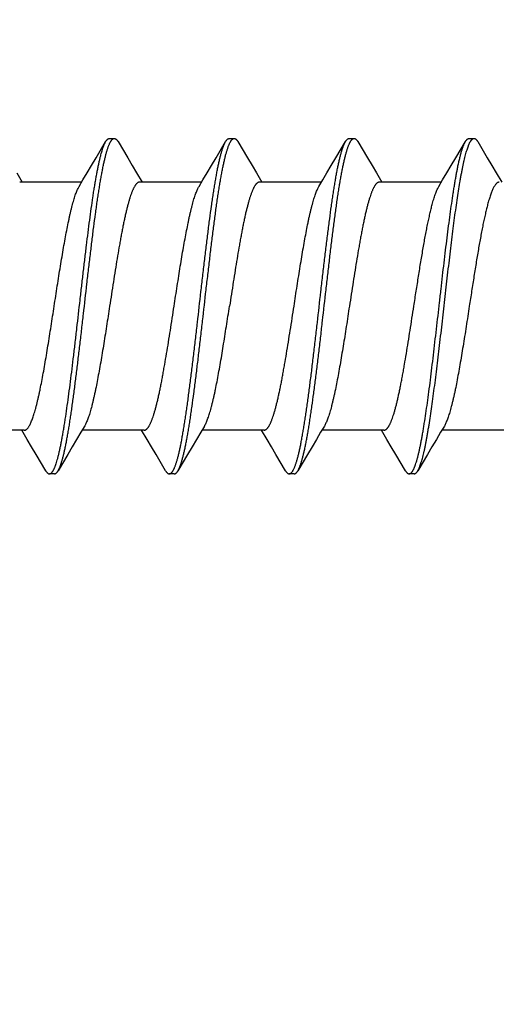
# Model space of a CAD drawing. Header units: feet. Extents: x -114 to 1432, y 355 to 669.
# Tile 20 of 197: x 125.25 to 125.793, y 463.368 to 464.483. Entities that reach past the tile are written whole.
import ezdxf

# ---------------------------------------------------------------- set-up
doc = ezdxf.new("R2010")
doc.units = ezdxf.units.FT
doc.header["$MEASUREMENT"] = 0
doc.layers.add('-HARDWARE', color=7, linetype='Continuous')
doc.layers.add('G-ANNO-DIM', color=2, linetype='Continuous')
doc.styles.add('Arial', font='arial.ttf')
doc.dimstyles.new('MS-16A', dxfattribs={"dimscale": 13, "dimtxt": 0.18, "dimasz": 0.18, "dimexe": 0.125, "dimexo": 0.0625, "dimgap": 0.03125, "dimtad": 1, "dimdec": 3, "dimzin": 3, "dimdsep": 46, "dimlunit": 4, "dimtxsty": 'Arial', "dimcen": 0.03125, "dimclrd": 2, "dimclre": 2, "dimclrt": 7, "dimadec": 1, "dimazin": 0, "dimtfac": 1, "dimtdec": 3, "dimtofl": 0, "dimtmove": 0, "dimatfit": 3, "dimfxl": 1, "dimtolj": 1, "dimtzin": 0, "dimarcsym": 0})

# ---------------------------------------------------------------- blocks, each defined once
blk = doc.blocks.new('*D655')
at = {"layer": 'Defpoints', "color": 0, "transparency": 16777216}
for p in [(126.3503, 494.1584), (116.8473, 446.1584), (126.3503, 446.1584)]:
    blk.add_point(p, dxfattribs=at)
at = {"layer": 'G-ANNO-DIM', "color": 2, "lineweight": -2, "transparency": 16777216}
for p, q in [((125.5378, 494.1584), (115.2223, 494.1584)), ((116.8473, 491.8184), (116.8473, 448.4984)), ((125.5378, 446.1584), (115.2223, 446.1584))]:
    blk.add_line(p, q, dxfattribs=at)
at = {"layer": 'G-ANNO-DIM', "color": 2, "transparency": 16777216}
for points in [[(116.4573, 491.8184), (117.2373, 491.8184), (116.8473, 494.1584)], [(116.4573, 448.4984), (117.2373, 448.4984), (116.8473, 446.1584)]]:
    blk.add_solid(points, dxfattribs=at)
at = {"layer": 'G-ANNO-DIM', "color": 7, "transparency": 16777216, "insert": (115.2463, 470.1584), "char_height": 2.34, "attachment_point": 5, "rotation": 90, "style": 'Arial'}
blk.add_mtext('\\A1;4\'-0"', dxfattribs=at)
blk = doc.blocks.new('2.5IN_LAGSCREW')
at = {"layer": '-HARDWARE', "color": 7}
for p, q in [((1219.1244, 512.0763), (1219.1188, 512.0763)), ((1219.1394, 512.0543), (1219.1286, 512.0727)), ((1219.26, 512.0763), (1219.2544, 512.0763)), ((1219.275, 512.0543), (1219.2642, 512.0727)), ((1219.3956, 512.0763), (1219.39, 512.0763)), ((1219.4106, 512.0543), (1219.3998, 512.0727)), ((1219.5312, 512.0763), (1219.5256, 512.0763)), ((1219.5462, 512.0543), (1219.5354, 512.0727)), ((1219.0936, 512.0372), (1219.0875, 512.0268)), ((1219.2292, 512.0372), (1219.2231, 512.0268)), ((1219.3648, 512.0372), (1219.3586, 512.0268)), ((1219.5004, 512.0372), (1219.4942, 512.0268)), ((1219.636, 512.0372), (1219.6298, 512.0268)), ((1219.1557, 512.0268), (1219.2259, 512.0268)), ((1219.2913, 512.0268), (1219.3614, 512.0268)), ((1219.4269, 512.0268), (1219.497, 512.0268)), ((1219.5625, 512.0268), (1219.6326, 512.0268)), ((1219.5591, 511.7511), (1219.5635, 511.7438)), ((1219.0852, 511.7462), (1219.1553, 511.7462)), ((1219.2174, 511.7358), (1219.2235, 511.7462)), ((1219.2207, 511.7462), (1219.2909, 511.7462)), ((1219.3529, 511.7358), (1219.3591, 511.7462)), ((1219.3563, 511.7462), (1219.4264, 511.7462)), ((1219.4885, 511.7358), (1219.4947, 511.7462)), ((1219.4919, 511.7462), (1219.562, 511.7462)), ((1219.6241, 511.7358), (1219.6303, 511.7462)), ((1219.6275, 511.7462), (1219.6976, 511.7462)), ((1219.1716, 511.7187), (1219.1824, 511.7003)), ((1219.3072, 511.7187), (1219.318, 511.7003)), ((1219.4427, 511.7187), (1219.4536, 511.7003)), ((1219.5783, 511.7187), (1219.5892, 511.7003)), ((1219.5892, 511.7003), (1219.5876, 511.7034)), ((1219.1866, 511.6967), (1219.1922, 511.6967)), ((1219.3222, 511.6967), (1219.3278, 511.6967)), ((1219.4578, 511.6967), (1219.4634, 511.6967)), ((1219.5934, 511.6967), (1219.599, 511.6967))]:
    blk.add_line(p, q, dxfattribs=at)
for points in [[(1219.1146, 512.0727), (1219.1038, 512.0543), (1219.0986, 512.0455), (1219.0936, 512.0372)], [(1219.2502, 512.0727), (1219.2394, 512.0543), (1219.2342, 512.0455), (1219.2292, 512.0372)], [(1219.3858, 512.0727), (1219.3749, 512.0543), (1219.3698, 512.0455), (1219.3648, 512.0372)], [(1219.5214, 512.0727), (1219.5105, 512.0543), (1219.5054, 512.0455), (1219.5004, 512.0372)], [(1219.1586, 512.0221), (1219.1543, 512.0293), (1219.1496, 512.0372), (1219.1446, 512.0456), (1219.1394, 512.0543)], [(1219.2942, 512.0221), (1219.2899, 512.0293), (1219.2851, 512.0372), (1219.2802, 512.0456), (1219.275, 512.0543)], [(1219.4297, 512.0221), (1219.4255, 512.0293), (1219.4207, 512.0372), (1219.4158, 512.0456), (1219.4106, 512.0543)], [(1219.5653, 512.0221), (1219.5611, 512.0293), (1219.5563, 512.0372), (1219.5514, 512.0456), (1219.5462, 512.0543)], [(1219.1524, 511.7509), (1219.1567, 511.7438), (1219.1614, 511.7358), (1219.1664, 511.7275), (1219.1716, 511.7187)], [(1219.288, 511.7509), (1219.2923, 511.7438), (1219.297, 511.7358), (1219.302, 511.7275), (1219.3072, 511.7187)], [(1219.4236, 511.7509), (1219.4279, 511.7438), (1219.4326, 511.7358), (1219.4376, 511.7275), (1219.4427, 511.7187)], [(1219.1964, 511.7003), (1219.2072, 511.7187), (1219.2124, 511.7274), (1219.2174, 511.7358)], [(1219.332, 511.7003), (1219.3428, 511.7187), (1219.348, 511.7274), (1219.3529, 511.7358)], [(1219.4676, 511.7003), (1219.4784, 511.7187), (1219.4836, 511.7274), (1219.4885, 511.7358)], [(1219.5635, 511.7438), (1219.5682, 511.7358), (1219.5731, 511.7275), (1219.5783, 511.7187)], [(1219.6032, 511.7003), (1219.614, 511.7187), (1219.6192, 511.7274), (1219.6241, 511.7358)]]:
    blk.add_lwpolyline(points, dxfattribs=at)
for points, knots in [([(1219.1188, 512.0763), (1219.1187, 512.0763), (1219.1185, 512.0762), (1219.1183, 512.0762), (1219.118, 512.0761), (1219.1176, 512.076), (1219.1172, 512.0758), (1219.1167, 512.0754), (1219.1161, 512.0748), (1219.1156, 512.0742), (1219.1151, 512.0735), (1219.1148, 512.073), (1219.1146, 512.0727)], [0, 0, 0, 0, 0.045699, 0.091915, 0.13915, 0.18787, 0.29134, 0.405275, 0.531793, 0.672419, 0.828232, 1, 1, 1, 1]), ([(1219.1316, 512.0439), (1219.1313, 512.0451), (1219.1308, 512.0476), (1219.13, 512.0512), (1219.1292, 512.0546), (1219.1284, 512.0577), (1219.1276, 512.0606), (1219.1268, 512.0633), (1219.126, 512.0657), (1219.1254, 512.0676), (1219.1248, 512.069), (1219.1244, 512.0699), (1219.124, 512.0708), (1219.1236, 512.0716), (1219.1232, 512.0723), (1219.1228, 512.073), (1219.1224, 512.0736), (1219.122, 512.0742), (1219.1216, 512.0747), (1219.1212, 512.0751), (1219.1208, 512.0754), (1219.1204, 512.0757), (1219.12, 512.076), (1219.1196, 512.0761), (1219.1192, 512.0762), (1219.1189, 512.0763), (1219.1188, 512.0763)], [0, 0, 0, 0, 0.108674, 0.211335, 0.307849, 0.398119, 0.48206, 0.559598, 0.630685, 0.695297, 0.725179, 0.753449, 0.780117, 0.805195, 0.828701, 0.850658, 0.871099, 0.890064, 0.907609, 0.923803, 0.93874, 0.952539, 0.965352, 0.977371, 0.988831, 1, 1, 1, 1]), ([(1219.1286, 512.0727), (1219.1284, 512.073), (1219.1281, 512.0735), (1219.1276, 512.0742), (1219.1271, 512.0748), (1219.1265, 512.0754), (1219.126, 512.0758), (1219.1256, 512.076), (1219.1252, 512.0761), (1219.1249, 512.0762), (1219.1247, 512.0762), (1219.1245, 512.0763), (1219.1244, 512.0763)], [0, 0, 0, 0, 0.171767, 0.327582, 0.468206, 0.594725, 0.708661, 0.812129, 0.86085, 0.908085, 0.954301, 1, 1, 1, 1]), ([(1219.1372, 512.0439), (1219.1369, 512.0456), (1219.1362, 512.0488), (1219.1351, 512.0535), (1219.1342, 512.0571), (1219.1335, 512.0598), (1219.1329, 512.0617), (1219.1324, 512.0635), (1219.1318, 512.0651), (1219.1313, 512.0667), (1219.1308, 512.0681), (1219.1302, 512.0694), (1219.1297, 512.0706), (1219.1292, 512.0717), (1219.1288, 512.0724), (1219.1286, 512.0727)], [0, 0, 0, 0, 0.172244, 0.331451, 0.477293, 0.545123, 0.609521, 0.670465, 0.727939, 0.781933, 0.832445, 0.879483, 0.923063, 0.963218, 1, 1, 1, 1]), ([(1219.2544, 512.0763), (1219.2543, 512.0763), (1219.2541, 512.0762), (1219.2539, 512.0762), (1219.2536, 512.0761), (1219.2532, 512.076), (1219.2528, 512.0758), (1219.2523, 512.0754), (1219.2517, 512.0748), (1219.2512, 512.0742), (1219.2507, 512.0735), (1219.2504, 512.073), (1219.2502, 512.0727)], [0, 0, 0, 0, 0.045699, 0.091915, 0.13915, 0.187871, 0.29134, 0.405275, 0.531794, 0.672418, 0.828232, 1, 1, 1, 1]), ([(1219.318, 511.7003), (1219.3178, 511.7006), (1219.3175, 511.7012), (1219.317, 511.7022), (1219.3165, 511.7033), (1219.316, 511.7045), (1219.3155, 511.7058), (1219.315, 511.7072), (1219.3145, 511.7086), (1219.314, 511.7102), (1219.3135, 511.7119), (1219.3128, 511.7143), (1219.312, 511.7175), (1219.311, 511.7216), (1219.31, 511.7261), (1219.309, 511.731), (1219.308, 511.7361), (1219.307, 511.7416), (1219.306, 511.7474), (1219.305, 511.7535), (1219.3041, 511.7598), (1219.3031, 511.7664), (1219.3017, 511.7758), (1219.3, 511.788), (1219.2981, 511.8033), (1219.2961, 511.8193), (1219.2941, 511.8358), (1219.2921, 511.8528), (1219.2895, 511.8759), (1219.2869, 511.8991), (1219.2842, 511.9221), (1219.2822, 511.9391), (1219.2803, 511.9556), (1219.2783, 511.9715), (1219.2766, 511.9843), (1219.2753, 511.9942), (1219.2743, 512.0012), (1219.2733, 512.0081), (1219.2723, 512.0146), (1219.2713, 512.0209), (1219.2703, 512.0269), (1219.2693, 512.0327), (1219.2683, 512.0381), (1219.2673, 512.0432), (1219.2663, 512.0479), (1219.2654, 512.0523), (1219.2644, 512.0564), (1219.2635, 512.0595), (1219.2628, 512.0619), (1219.2624, 512.0635), (1219.2619, 512.065), (1219.2614, 512.0665), (1219.2609, 512.0678), (1219.2604, 512.069), (1219.2599, 512.0702), (1219.2594, 512.0712), (1219.2589, 512.0722), (1219.2584, 512.073), (1219.2579, 512.0738), (1219.2574, 512.0744), (1219.2569, 512.075), (1219.2564, 512.0755), (1219.2559, 512.0758), (1219.2554, 512.0761), (1219.2549, 512.0762), (1219.2546, 512.0763), (1219.2544, 512.0763)], [0, 0, 0, 0, 0.002665, 0.005556, 0.008677, 0.012029, 0.015615, 0.019435, 0.023489, 0.027776, 0.032297, 0.037049, 0.047241, 0.05834, 0.070327, 0.083182, 0.09688, 0.111395, 0.126699, 0.142762, 0.159551, 0.177033, 0.195172, 0.233269, 0.273528, 0.315616, 0.359183, 0.403864, 0.449287, 0.540835, 0.586194, 0.630769, 0.674188, 0.716089, 0.756123, 0.775336, 0.793959, 0.811954, 0.829284, 0.845914, 0.86181, 0.87694, 0.891275, 0.904787, 0.917449, 0.92924, 0.940138, 0.950126, 0.954774, 0.959191, 0.963374, 0.967323, 0.971039, 0.97452, 0.977769, 0.980787, 0.983576, 0.986141, 0.988487, 0.990622, 0.992557, 0.994308, 0.995894, 0.997345, 0.998699, 1, 1, 1, 1]), ([(1219.2642, 512.0727), (1219.264, 512.073), (1219.2637, 512.0735), (1219.2632, 512.0742), (1219.2627, 512.0748), (1219.2621, 512.0754), (1219.2616, 512.0758), (1219.2611, 512.076), (1219.2608, 512.0761), (1219.2605, 512.0762), (1219.2603, 512.0762), (1219.2601, 512.0763), (1219.26, 512.0763)], [0, 0, 0, 0, 0.171768, 0.327582, 0.468207, 0.594726, 0.70866, 0.81213, 0.86085, 0.908085, 0.954301, 1, 1, 1, 1]), ([(1219.3278, 511.6967), (1219.3276, 511.6967), (1219.3273, 511.6968), (1219.3268, 511.6969), (1219.3263, 511.6972), (1219.3258, 511.6976), (1219.3253, 511.698), (1219.3248, 511.6986), (1219.3243, 511.6992), (1219.3238, 511.7), (1219.3233, 511.7008), (1219.3228, 511.7018), (1219.3223, 511.7028), (1219.3218, 511.704), (1219.3213, 511.7052), (1219.3208, 511.7065), (1219.3203, 511.708), (1219.3198, 511.7095), (1219.3193, 511.7111), (1219.3187, 511.7135), (1219.3178, 511.7166), (1219.3168, 511.7207), (1219.3158, 511.7251), (1219.3148, 511.7298), (1219.3139, 511.7349), (1219.3129, 511.7403), (1219.3119, 511.7461), (1219.3109, 511.7521), (1219.3099, 511.7584), (1219.3089, 511.7649), (1219.3079, 511.7718), (1219.3069, 511.7788), (1219.3056, 511.7887), (1219.3039, 511.8015), (1219.3019, 511.8174), (1219.2999, 511.8339), (1219.298, 511.8509), (1219.2953, 511.8739), (1219.2927, 511.8971), (1219.2901, 511.9202), (1219.2881, 511.9372), (1219.2861, 511.9537), (1219.2841, 511.9697), (1219.2821, 511.985), (1219.2805, 511.9972), (1219.2791, 512.0066), (1219.2781, 512.0132), (1219.2771, 512.0196), (1219.2761, 512.0256), (1219.2752, 512.0314), (1219.2742, 512.0369), (1219.2732, 512.042), (1219.2722, 512.0469), (1219.2712, 512.0514), (1219.2702, 512.0555), (1219.2694, 512.0587), (1219.2687, 512.0611), (1219.2682, 512.0628), (1219.2677, 512.0644), (1219.2672, 512.0658), (1219.2667, 512.0672), (1219.2662, 512.0685), (1219.2657, 512.0697), (1219.2652, 512.0708), (1219.2647, 512.0718), (1219.2644, 512.0724), (1219.2642, 512.0727)], [0, 0, 0, 0, 0.001301, 0.002655, 0.004106, 0.005692, 0.007443, 0.009378, 0.011513, 0.013859, 0.016424, 0.019213, 0.022231, 0.02548, 0.028961, 0.032677, 0.036626, 0.040809, 0.045226, 0.049874, 0.059862, 0.07076, 0.082551, 0.095213, 0.108725, 0.12306, 0.13819, 0.154086, 0.170716, 0.188046, 0.206041, 0.224664, 0.243877, 0.283911, 0.325812, 0.369231, 0.413806, 0.459165, 0.550713, 0.596136, 0.640817, 0.684384, 0.726472, 0.766731, 0.804828, 0.822967, 0.840449, 0.857238, 0.873301, 0.888605, 0.90312, 0.916818, 0.929673, 0.94166, 0.952759, 0.962951, 0.967703, 0.972224, 0.976511, 0.980565, 0.984385, 0.987971, 0.991323, 0.994444, 0.997335, 1, 1, 1, 1]), ([(1219.39, 512.0763), (1219.3899, 512.0763), (1219.3897, 512.0762), (1219.3894, 512.0762), (1219.3892, 512.0761), (1219.3888, 512.076), (1219.3884, 512.0758), (1219.3879, 512.0754), (1219.3873, 512.0748), (1219.3868, 512.0742), (1219.3863, 512.0735), (1219.3859, 512.073), (1219.3858, 512.0727)], [0, 0, 0, 0, 0.045699, 0.091916, 0.13915, 0.187871, 0.291339, 0.405276, 0.531793, 0.672419, 0.828233, 1, 1, 1, 1]), ([(1219.4536, 511.7003), (1219.4534, 511.7006), (1219.4531, 511.7012), (1219.4526, 511.7022), (1219.4521, 511.7033), (1219.4516, 511.7045), (1219.4511, 511.7058), (1219.4506, 511.7072), (1219.4501, 511.7086), (1219.4496, 511.7102), (1219.4491, 511.7119), (1219.4484, 511.7143), (1219.4476, 511.7175), (1219.4466, 511.7216), (1219.4456, 511.7261), (1219.4446, 511.731), (1219.4436, 511.7361), (1219.4426, 511.7416), (1219.4416, 511.7474), (1219.4406, 511.7535), (1219.4396, 511.7598), (1219.4387, 511.7664), (1219.4373, 511.7758), (1219.4356, 511.788), (1219.4337, 511.8033), (1219.4317, 511.8193), (1219.4297, 511.8358), (1219.4277, 511.8528), (1219.4251, 511.8759), (1219.4225, 511.8991), (1219.4198, 511.9221), (1219.4178, 511.9391), (1219.4158, 511.9556), (1219.4139, 511.9715), (1219.4122, 511.9843), (1219.4109, 511.9942), (1219.4099, 512.0012), (1219.4089, 512.0081), (1219.4079, 512.0146), (1219.4069, 512.0209), (1219.4059, 512.0269), (1219.4049, 512.0327), (1219.4039, 512.0381), (1219.4029, 512.0432), (1219.4019, 512.0479), (1219.4009, 512.0523), (1219.4, 512.0564), (1219.3991, 512.0595), (1219.3984, 512.0619), (1219.3979, 512.0635), (1219.3974, 512.065), (1219.3969, 512.0665), (1219.3965, 512.0678), (1219.396, 512.069), (1219.3955, 512.0702), (1219.395, 512.0712), (1219.3945, 512.0722), (1219.394, 512.073), (1219.3935, 512.0738), (1219.393, 512.0744), (1219.3925, 512.075), (1219.392, 512.0755), (1219.3915, 512.0758), (1219.391, 512.0761), (1219.3905, 512.0762), (1219.3901, 512.0763), (1219.39, 512.0763)], [0, 0, 0, 0, 0.002665, 0.005556, 0.008677, 0.012029, 0.015615, 0.019435, 0.023489, 0.027776, 0.032297, 0.037049, 0.047241, 0.05834, 0.070327, 0.083182, 0.09688, 0.111395, 0.126699, 0.142762, 0.159551, 0.177033, 0.195172, 0.233269, 0.273528, 0.315616, 0.359183, 0.403864, 0.449287, 0.540835, 0.586194, 0.630769, 0.674188, 0.716089, 0.756123, 0.775336, 0.793959, 0.811954, 0.829284, 0.845914, 0.86181, 0.87694, 0.891275, 0.904787, 0.917449, 0.92924, 0.940138, 0.950126, 0.954774, 0.959191, 0.963374, 0.967323, 0.971039, 0.97452, 0.977769, 0.980787, 0.983576, 0.986141, 0.988487, 0.990622, 0.992557, 0.994308, 0.995894, 0.997345, 0.998699, 1, 1, 1, 1]), ([(1219.3998, 512.0727), (1219.3996, 512.073), (1219.3993, 512.0735), (1219.3988, 512.0742), (1219.3982, 512.0748), (1219.3977, 512.0754), (1219.3972, 512.0758), (1219.3967, 512.076), (1219.3962, 512.0762), (1219.3959, 512.0762), (1219.3957, 512.0763), (1219.3956, 512.0763)], [0, 0, 0, 0, 0.171787, 0.327618, 0.46826, 0.594792, 0.70874, 0.812221, 0.908074, 0.954296, 1, 1, 1, 1]), ([(1219.4634, 511.6967), (1219.4632, 511.6967), (1219.4629, 511.6968), (1219.4624, 511.6969), (1219.4619, 511.6972), (1219.4614, 511.6976), (1219.4609, 511.698), (1219.4604, 511.6986), (1219.4599, 511.6992), (1219.4594, 511.7), (1219.4589, 511.7008), (1219.4584, 511.7018), (1219.4579, 511.7028), (1219.4574, 511.704), (1219.4569, 511.7052), (1219.4564, 511.7065), (1219.4559, 511.708), (1219.4554, 511.7095), (1219.4549, 511.7111), (1219.4542, 511.7135), (1219.4534, 511.7166), (1219.4524, 511.7207), (1219.4514, 511.7251), (1219.4504, 511.7298), (1219.4494, 511.7349), (1219.4485, 511.7403), (1219.4475, 511.7461), (1219.4465, 511.7521), (1219.4455, 511.7584), (1219.4445, 511.7649), (1219.4435, 511.7718), (1219.4425, 511.7788), (1219.4412, 511.7887), (1219.4395, 511.8015), (1219.4375, 511.8174), (1219.4355, 511.8339), (1219.4336, 511.8509), (1219.4309, 511.8739), (1219.4283, 511.8971), (1219.4256, 511.9202), (1219.4237, 511.9372), (1219.4217, 511.9537), (1219.4197, 511.9697), (1219.4177, 511.985), (1219.4161, 511.9972), (1219.4147, 512.0066), (1219.4137, 512.0132), (1219.4127, 512.0196), (1219.4117, 512.0256), (1219.4107, 512.0314), (1219.4098, 512.0369), (1219.4088, 512.042), (1219.4078, 512.0469), (1219.4068, 512.0514), (1219.4058, 512.0555), (1219.4049, 512.0587), (1219.4043, 512.0611), (1219.4038, 512.0628), (1219.4033, 512.0644), (1219.4028, 512.0658), (1219.4023, 512.0672), (1219.4018, 512.0685), (1219.4013, 512.0697), (1219.4008, 512.0708), (1219.4003, 512.0718), (1219.4, 512.0724), (1219.3998, 512.0727)], [0, 0, 0, 0, 0.001301, 0.002655, 0.004106, 0.005692, 0.007443, 0.009378, 0.011513, 0.013859, 0.016424, 0.019213, 0.022231, 0.02548, 0.028961, 0.032677, 0.036626, 0.040809, 0.045226, 0.049874, 0.059862, 0.07076, 0.082551, 0.095213, 0.108725, 0.12306, 0.13819, 0.154086, 0.170716, 0.188046, 0.206041, 0.224664, 0.243877, 0.283911, 0.325812, 0.369231, 0.413806, 0.459165, 0.550713, 0.596136, 0.640817, 0.684384, 0.726472, 0.766731, 0.804828, 0.822967, 0.840449, 0.857238, 0.873301, 0.888605, 0.90312, 0.916818, 0.929673, 0.94166, 0.952759, 0.962951, 0.967703, 0.972224, 0.976511, 0.980565, 0.984385, 0.987971, 0.991323, 0.994444, 0.997335, 1, 1, 1, 1]), ([(1219.5256, 512.0763), (1219.5255, 512.0763), (1219.5253, 512.0762), (1219.525, 512.0762), (1219.5248, 512.0761), (1219.5244, 512.076), (1219.524, 512.0758), (1219.5234, 512.0754), (1219.5229, 512.0748), (1219.5224, 512.0742), (1219.5219, 512.0735), (1219.5215, 512.073), (1219.5214, 512.0727)], [0, 0, 0, 0, 0.045699, 0.091916, 0.13915, 0.18787, 0.29134, 0.405275, 0.531793, 0.672419, 0.828232, 1, 1, 1, 1]), ([(1219.5876, 511.7034), (1219.5874, 511.7038), (1219.5871, 511.7046), (1219.5866, 511.7059), (1219.5861, 511.7072), (1219.5857, 511.7087), (1219.5852, 511.7102), (1219.5845, 511.7124), (1219.5837, 511.7154), (1219.5827, 511.7193), (1219.5818, 511.7234), (1219.5808, 511.728), (1219.5798, 511.7328), (1219.5789, 511.7379), (1219.5779, 511.7434), (1219.5769, 511.7491), (1219.576, 511.7551), (1219.575, 511.7614), (1219.574, 511.7679), (1219.5731, 511.7747), (1219.5721, 511.7817), (1219.5711, 511.7889), (1219.5702, 511.7963), (1219.5692, 511.8039), (1219.5679, 511.8143), (1219.5663, 511.8277), (1219.5643, 511.8441), (1219.5624, 511.8608), (1219.5598, 511.8834), (1219.5573, 511.906), (1219.5547, 511.9284), (1219.5527, 511.9448), (1219.5508, 511.9607), (1219.5489, 511.976), (1219.5473, 511.9883), (1219.5459, 511.9978), (1219.545, 512.0046), (1219.544, 512.0111), (1219.543, 512.0174), (1219.5421, 512.0235), (1219.5411, 512.0292), (1219.5401, 512.0347), (1219.5392, 512.0398), (1219.5382, 512.0447), (1219.5372, 512.0492), (1219.5363, 512.0535), (1219.5353, 512.0573), (1219.5345, 512.0603), (1219.5338, 512.0626), (1219.5333, 512.0641), (1219.5329, 512.0656), (1219.5324, 512.0669), (1219.5319, 512.0682), (1219.5314, 512.0694), (1219.5309, 512.0705), (1219.5304, 512.0715), (1219.5299, 512.0724), (1219.5295, 512.0732), (1219.529, 512.0739), (1219.5285, 512.0745), (1219.528, 512.0751), (1219.5275, 512.0755), (1219.527, 512.0758), (1219.5266, 512.0761), (1219.5261, 512.0762), (1219.5257, 512.0763), (1219.5256, 512.0763)], [0, 0, 0, 0, 0.003326, 0.006876, 0.010651, 0.01465, 0.018874, 0.023322, 0.032883, 0.043322, 0.054625, 0.066773, 0.079745, 0.093519, 0.108069, 0.123367, 0.139386, 0.156093, 0.173458, 0.191446, 0.210021, 0.229148, 0.248789, 0.268905, 0.289457, 0.331702, 0.37519, 0.419575, 0.464504, 0.554561, 0.598971, 0.642497, 0.684793, 0.725522, 0.764364, 0.78298, 0.80101, 0.81842, 0.835176, 0.851245, 0.866595, 0.881199, 0.895029, 0.90806, 0.920267, 0.931631, 0.942133, 0.951757, 0.956236, 0.960492, 0.964523, 0.96833, 0.971912, 0.97527, 0.978405, 0.981318, 0.984013, 0.986493, 0.988764, 0.990834, 0.992714, 0.994418, 0.995968, 0.997389, 0.998719, 1, 1, 1, 1]), ([(1219.5354, 512.0727), (1219.5352, 512.073), (1219.5349, 512.0735), (1219.5344, 512.0742), (1219.5338, 512.0748), (1219.5333, 512.0754), (1219.5328, 512.0758), (1219.5323, 512.076), (1219.532, 512.0761), (1219.5317, 512.0762), (1219.5314, 512.0762), (1219.5313, 512.0763), (1219.5312, 512.0763)], [0, 0, 0, 0, 0.171767, 0.327582, 0.468206, 0.594725, 0.708661, 0.812129, 0.86085, 0.908084, 0.954301, 1, 1, 1, 1]), ([(1219.5932, 511.7034), (1219.5931, 511.7038), (1219.5928, 511.7045), (1219.5923, 511.7057), (1219.5919, 511.707), (1219.5912, 511.7088), (1219.5905, 511.7112), (1219.5896, 511.7144), (1219.5887, 511.7179), (1219.5878, 511.7217), (1219.5869, 511.7258), (1219.586, 511.7301), (1219.5851, 511.7348), (1219.5842, 511.7397), (1219.5833, 511.7448), (1219.5824, 511.7502), (1219.5815, 511.7559), (1219.5802, 511.7638), (1219.5787, 511.7743), (1219.5769, 511.7875), (1219.5751, 511.8013), (1219.5733, 511.8158), (1219.5715, 511.8307), (1219.5697, 511.846), (1219.5673, 511.867), (1219.5649, 511.888), (1219.5625, 511.9091), (1219.5607, 511.9248), (1219.5589, 511.9401), (1219.5571, 511.9551), (1219.5553, 511.9697), (1219.5535, 511.9836), (1219.5517, 511.9969), (1219.5502, 512.0074), (1219.549, 512.0155), (1219.5481, 512.0212), (1219.5471, 512.0267), (1219.5462, 512.0319), (1219.5453, 512.0369), (1219.5444, 512.0416), (1219.5435, 512.046), (1219.5426, 512.0502), (1219.5417, 512.054), (1219.5408, 512.0576), (1219.5399, 512.0609), (1219.5392, 512.0634), (1219.5386, 512.0653), (1219.5381, 512.0666), (1219.5376, 512.0678), (1219.5372, 512.0689), (1219.5367, 512.07), (1219.5363, 512.071), (1219.5358, 512.0719), (1219.5355, 512.0724), (1219.5354, 512.0727)], [0, 0, 0, 0, 0.003141, 0.00648, 0.010018, 0.013754, 0.021819, 0.030672, 0.040303, 0.050701, 0.061852, 0.073739, 0.086345, 0.09965, 0.113632, 0.128269, 0.143536, 0.159408, 0.192858, 0.228394, 0.265773, 0.304738, 0.345022, 0.386345, 0.428423, 0.513674, 0.556257, 0.598419, 0.639867, 0.680315, 0.719484, 0.757105, 0.792918, 0.826679, 0.842718, 0.85816, 0.872978, 0.887149, 0.900648, 0.913455, 0.925548, 0.93691, 0.947524, 0.957374, 0.966449, 0.974739, 0.978588, 0.982238, 0.98569, 0.988944, 0.992, 0.99486, 0.997526, 1, 1, 1, 1]), ([(1219.1824, 511.7003), (1219.1823, 511.7006), (1219.182, 511.701), (1219.1816, 511.7018), (1219.1812, 511.7026), (1219.1808, 511.7035), (1219.1804, 511.7045), (1219.1799, 511.7059), (1219.1792, 511.7078), (1219.1784, 511.7102), (1219.1776, 511.7129), (1219.1768, 511.7159), (1219.176, 511.719), (1219.1752, 511.7224), (1219.1744, 511.726), (1219.1736, 511.7299), (1219.1729, 511.7339), (1219.1721, 511.7381), (1219.1713, 511.7426), (1219.1705, 511.7472), (1219.1694, 511.7538), (1219.1681, 511.7624), (1219.1665, 511.7733), (1219.1649, 511.7847), (1219.1633, 511.7968), (1219.1617, 511.8093), (1219.1601, 511.8222), (1219.1586, 511.8355), (1219.1564, 511.8536), (1219.1538, 511.8767), (1219.1512, 511.8998), (1219.1491, 511.9183), (1219.1475, 511.9319), (1219.1459, 511.9453), (1219.1443, 511.9584), (1219.1427, 511.9711), (1219.1412, 511.9833), (1219.1396, 511.995), (1219.138, 512.0061), (1219.1364, 512.0166), (1219.1351, 512.0249), (1219.134, 512.0312), (1219.1332, 512.0356), (1219.1324, 512.0398), (1219.1319, 512.0425), (1219.1316, 512.0439)], [0, 0, 0, 0, 0.002329, 0.004816, 0.007464, 0.010275, 0.013249, 0.016387, 0.023158, 0.030586, 0.038671, 0.047405, 0.056782, 0.066792, 0.077425, 0.088669, 0.10051, 0.112935, 0.125927, 0.139471, 0.15355, 0.183238, 0.214838, 0.248184, 0.283101, 0.319405, 0.356903, 0.395396, 0.434679, 0.514773, 0.595477, 0.635519, 0.675069, 0.713917, 0.751854, 0.78868, 0.824198, 0.858222, 0.89057, 0.921074, 0.949576, 0.963029, 0.975928, 0.988258, 1, 1, 1, 1]), ([(1219.1922, 511.6967), (1219.1921, 511.6967), (1219.1918, 511.6968), (1219.1913, 511.6969), (1219.1909, 511.6971), (1219.1905, 511.6973), (1219.19, 511.6977), (1219.1896, 511.6981), (1219.1892, 511.6986), (1219.1888, 511.6992), (1219.1883, 511.6998), (1219.1879, 511.7005), (1219.1875, 511.7013), (1219.187, 511.7022), (1219.1866, 511.7031), (1219.1862, 511.7041), (1219.1857, 511.7052), (1219.1852, 511.7067), (1219.1844, 511.7089), (1219.1837, 511.7112), (1219.1832, 511.7131), (1219.1826, 511.7152), (1219.1819, 511.7181), (1219.181, 511.7217), (1219.1801, 511.7256), (1219.1793, 511.7297), (1219.1784, 511.7341), (1219.1776, 511.7387), (1219.1767, 511.7435), (1219.1759, 511.7486), (1219.1747, 511.7558), (1219.1732, 511.7653), (1219.1715, 511.7772), (1219.1698, 511.7899), (1219.1681, 511.8031), (1219.1664, 511.8169), (1219.1647, 511.8312), (1219.163, 511.8458), (1219.1607, 511.8656), (1219.1584, 511.8857), (1219.1561, 511.9057), (1219.1544, 511.9207), (1219.1527, 511.9354), (1219.151, 511.9498), (1219.1493, 511.9638), (1219.1476, 511.9773), (1219.1458, 511.9902), (1219.1441, 512.0025), (1219.1427, 512.0123), (1219.1415, 512.0197), (1219.1407, 512.025), (1219.1398, 512.03), (1219.1389, 512.0349), (1219.1381, 512.0394), (1219.1375, 512.0424), (1219.1372, 512.0439)], [0, 0, 0, 0, 0.00122, 0.002477, 0.003803, 0.005228, 0.006775, 0.00846, 0.010299, 0.0123, 0.014472, 0.01682, 0.019349, 0.022062, 0.024962, 0.028049, 0.031326, 0.034792, 0.042293, 0.050553, 0.054966, 0.059566, 0.069322, 0.079813, 0.091024, 0.102941, 0.115547, 0.128826, 0.142757, 0.157321, 0.172494, 0.204582, 0.238823, 0.27501, 0.312917, 0.352311, 0.392945, 0.434566, 0.476915, 0.562732, 0.605662, 0.64825, 0.690228, 0.731333, 0.77131, 0.80991, 0.846891, 0.882026, 0.915098, 0.930797, 0.945905, 0.9604, 0.974261, 0.987468, 1, 1, 1, 1]), ([(1219.0903, 512.0268), (1219.0904, 512.0268), (1219.0907, 512.0268), (1219.0911, 512.0267), (1219.0915, 512.0266), (1219.0919, 512.0265), (1219.0923, 512.0262), (1219.0927, 512.026), (1219.0931, 512.0257), (1219.0935, 512.0253), (1219.0939, 512.0249), (1219.0943, 512.0244), (1219.0947, 512.0239), (1219.0952, 512.0232), (1219.0959, 512.0221), (1219.0967, 512.0207), (1219.0975, 512.0191), (1219.0983, 512.0173), (1219.0991, 512.0153), (1219.0999, 512.0131), (1219.1007, 512.0108), (1219.1015, 512.0083), (1219.1023, 512.0057), (1219.1028, 512.0038), (1219.1031, 512.0029)], [0, 0, 0, 0, 0.014191, 0.028585, 0.043379, 0.05875, 0.07486, 0.091845, 0.109821, 0.128887, 0.149121, 0.17059, 0.193346, 0.217434, 0.269724, 0.327672, 0.391395, 0.460955, 0.536373, 0.617633, 0.704694, 0.797499, 0.895972, 1, 1, 1, 1]), ([(1219.2259, 512.0268), (1219.226, 512.0268), (1219.2264, 512.0268), (1219.2269, 512.0267), (1219.2275, 512.0265), (1219.228, 512.0262), (1219.2285, 512.0258), (1219.2291, 512.0253), (1219.2296, 512.0248), (1219.2301, 512.0241), (1219.2306, 512.0234), (1219.2312, 512.0226), (1219.2317, 512.0217), (1219.2322, 512.0208), (1219.2328, 512.0197), (1219.2333, 512.0186), (1219.2338, 512.0174), (1219.2343, 512.0161), (1219.2349, 512.0148), (1219.2356, 512.0128), (1219.2365, 512.0102), (1219.2375, 512.0068), (1219.2386, 512.0031), (1219.2397, 511.9991), (1219.2407, 511.9949), (1219.2418, 511.9904), (1219.2428, 511.9857), (1219.2439, 511.9807), (1219.2449, 511.9755), (1219.246, 511.97), (1219.2471, 511.9644), (1219.2481, 511.9586), (1219.2495, 511.9505), (1219.2513, 511.94), (1219.2534, 511.9271), (1219.2555, 511.9138), (1219.2576, 511.9002), (1219.259, 511.8911), (1219.2598, 511.8865)], [0, 0, 0, 0, 0.003625, 0.007342, 0.011232, 0.015371, 0.019817, 0.02462, 0.029816, 0.035434, 0.041496, 0.048019, 0.055015, 0.062492, 0.070456, 0.078913, 0.087863, 0.097308, 0.107248, 0.117681, 0.140014, 0.164281, 0.190444, 0.218455, 0.24826, 0.279799, 0.313003, 0.347801, 0.384116, 0.421866, 0.460965, 0.501325, 0.542853, 0.629022, 0.718672, 0.810966, 0.905036, 1, 1, 1, 1]), ([(1219.3614, 512.0268), (1219.3616, 512.0268), (1219.362, 512.0268), (1219.3625, 512.0267), (1219.363, 512.0265), (1219.3636, 512.0262), (1219.3641, 512.0258), (1219.3646, 512.0253), (1219.3652, 512.0248), (1219.3657, 512.0241), (1219.3662, 512.0234), (1219.3668, 512.0226), (1219.3673, 512.0217), (1219.3678, 512.0208), (1219.3683, 512.0197), (1219.3689, 512.0186), (1219.3694, 512.0174), (1219.3699, 512.0161), (1219.3705, 512.0148), (1219.3712, 512.0128), (1219.3721, 512.0102), (1219.3731, 512.0068), (1219.3742, 512.0031), (1219.3752, 511.9991), (1219.3763, 511.9949), (1219.3774, 511.9904), (1219.3784, 511.9857), (1219.3795, 511.9807), (1219.3805, 511.9755), (1219.3816, 511.97), (1219.3826, 511.9644), (1219.3837, 511.9586), (1219.3851, 511.9505), (1219.3869, 511.94), (1219.389, 511.9271), (1219.3911, 511.9138), (1219.3932, 511.9002), (1219.3946, 511.8911), (1219.3953, 511.8865)], [0, 0, 0, 0, 0.003625, 0.007342, 0.011232, 0.015371, 0.019817, 0.02462, 0.029816, 0.035434, 0.041496, 0.048019, 0.055015, 0.062492, 0.070456, 0.078913, 0.087863, 0.097308, 0.107248, 0.117681, 0.140014, 0.164281, 0.190444, 0.218455, 0.24826, 0.279799, 0.313003, 0.347801, 0.384116, 0.421866, 0.460965, 0.501325, 0.542853, 0.629022, 0.718672, 0.810966, 0.905036, 1, 1, 1, 1]), ([(1219.497, 512.0268), (1219.4972, 512.0268), (1219.4976, 512.0268), (1219.4981, 512.0267), (1219.4986, 512.0265), (1219.4992, 512.0262), (1219.4997, 512.0258), (1219.5002, 512.0253), (1219.5008, 512.0248), (1219.5013, 512.0241), (1219.5018, 512.0234), (1219.5023, 512.0226), (1219.5029, 512.0217), (1219.5034, 512.0208), (1219.5039, 512.0197), (1219.5045, 512.0186), (1219.505, 512.0174), (1219.5055, 512.0161), (1219.506, 512.0148), (1219.5068, 512.0128), (1219.5077, 512.0102), (1219.5087, 512.0068), (1219.5098, 512.0031), (1219.5108, 511.9991), (1219.5119, 511.9949), (1219.5129, 511.9904), (1219.514, 511.9857), (1219.5151, 511.9807), (1219.5161, 511.9755), (1219.5172, 511.97), (1219.5182, 511.9644), (1219.5193, 511.9586), (1219.5207, 511.9505), (1219.5225, 511.94), (1219.5246, 511.9271), (1219.5267, 511.9138), (1219.5288, 511.9002), (1219.5302, 511.8911), (1219.5309, 511.8865)], [0, 0, 0, 0, 0.003625, 0.007342, 0.011232, 0.015371, 0.019817, 0.02462, 0.029816, 0.035434, 0.041496, 0.048019, 0.055015, 0.062492, 0.070456, 0.078913, 0.087863, 0.097308, 0.107248, 0.117681, 0.140014, 0.164281, 0.190444, 0.218455, 0.24826, 0.279799, 0.313003, 0.347801, 0.384116, 0.421866, 0.460966, 0.501325, 0.542853, 0.629022, 0.718672, 0.810966, 0.905036, 1, 1, 1, 1]), ([(1219.1657, 512.0029), (1219.1655, 512.0039), (1219.1649, 512.006), (1219.164, 512.0089), (1219.1631, 512.0117), (1219.1622, 512.0142), (1219.1613, 512.0165), (1219.1604, 512.0186), (1219.1595, 512.0204), (1219.1589, 512.0216), (1219.1586, 512.0221)], [0, 0, 0, 0, 0.159606, 0.309591, 0.449752, 0.579953, 0.700096, 0.810126, 0.910061, 1, 1, 1, 1]), ([(1219.3224, 511.8865), (1219.3213, 511.8941), (1219.3195, 511.9055), (1219.3171, 511.9206), (1219.3154, 511.9316), (1219.3136, 511.9423), (1219.3119, 511.9526), (1219.3101, 511.9625), (1219.3083, 511.9718), (1219.3069, 511.9793), (1219.3057, 511.985), (1219.3048, 511.989), (1219.3039, 511.9928), (1219.303, 511.9965), (1219.3021, 511.9999), (1219.3012, 512.0032), (1219.3004, 512.0063), (1219.2995, 512.0092), (1219.2986, 512.0119), (1219.2977, 512.0143), (1219.2968, 512.0166), (1219.296, 512.0186), (1219.2951, 512.0205), (1219.2945, 512.0216), (1219.2942, 512.0221)], [0, 0, 0, 0, 0.166713, 0.248705, 0.329069, 0.407282, 0.482834, 0.555238, 0.624027, 0.688765, 0.719486, 0.749045, 0.777396, 0.804498, 0.830311, 0.854798, 0.877927, 0.899668, 0.919997, 0.938894, 0.956344, 0.972342, 0.986889, 1, 1, 1, 1]), ([(1219.458, 511.8865), (1219.4568, 511.8941), (1219.4551, 511.9055), (1219.4527, 511.9206), (1219.451, 511.9316), (1219.4492, 511.9423), (1219.4475, 511.9526), (1219.4457, 511.9625), (1219.4439, 511.9718), (1219.4424, 511.9793), (1219.4412, 511.985), (1219.4404, 511.989), (1219.4395, 511.9928), (1219.4386, 511.9965), (1219.4377, 511.9999), (1219.4368, 512.0032), (1219.436, 512.0063), (1219.4351, 512.0092), (1219.4342, 512.0119), (1219.4333, 512.0143), (1219.4324, 512.0166), (1219.4316, 512.0186), (1219.4307, 512.0205), (1219.4301, 512.0216), (1219.4297, 512.0221)], [0, 0, 0, 0, 0.166713, 0.248705, 0.329069, 0.407282, 0.482834, 0.555238, 0.624027, 0.688765, 0.719486, 0.749045, 0.777396, 0.804498, 0.830311, 0.854798, 0.877927, 0.899668, 0.919997, 0.938894, 0.956344, 0.972342, 0.986889, 1, 1, 1, 1]), ([(1219.5936, 511.8865), (1219.5924, 511.8941), (1219.5907, 511.9055), (1219.5883, 511.9206), (1219.5866, 511.9316), (1219.5848, 511.9423), (1219.583, 511.9526), (1219.5813, 511.9625), (1219.5795, 511.9718), (1219.578, 511.9793), (1219.5768, 511.985), (1219.576, 511.989), (1219.5751, 511.9928), (1219.5742, 511.9965), (1219.5733, 511.9999), (1219.5724, 512.0032), (1219.5715, 512.0063), (1219.5707, 512.0092), (1219.5698, 512.0119), (1219.5689, 512.0143), (1219.568, 512.0166), (1219.5671, 512.0186), (1219.5663, 512.0205), (1219.5656, 512.0216), (1219.5653, 512.0221)], [0, 0, 0, 0, 0.166713, 0.248705, 0.329069, 0.407282, 0.482834, 0.555238, 0.624027, 0.688765, 0.719486, 0.749045, 0.777396, 0.804498, 0.830311, 0.854798, 0.877927, 0.899668, 0.919997, 0.938894, 0.956344, 0.972342, 0.986889, 1, 1, 1, 1]), ([(1219.1031, 512.0029), (1219.1035, 512.0012), (1219.1044, 511.9977), (1219.1057, 511.9923), (1219.1071, 511.9865), (1219.1084, 511.9803), (1219.1097, 511.9738), (1219.111, 511.9669), (1219.1123, 511.9598), (1219.1136, 511.9523), (1219.1149, 511.9447), (1219.1167, 511.934), (1219.1189, 511.9203), (1219.1215, 511.9035), (1219.1233, 511.8922), (1219.1242, 511.8865)], [0, 0, 0, 0, 0.043759, 0.090925, 0.141346, 0.194853, 0.251261, 0.310376, 0.371988, 0.435878, 0.501816, 0.569566, 0.709513, 0.853691, 1, 1, 1, 1]), ([(1219.1868, 511.8865), (1219.186, 511.8922), (1219.1842, 511.9035), (1219.1816, 511.9203), (1219.1794, 511.934), (1219.1776, 511.9447), (1219.1763, 511.9523), (1219.175, 511.9598), (1219.1737, 511.9669), (1219.1724, 511.9738), (1219.1711, 511.9803), (1219.1697, 511.9865), (1219.1684, 511.9923), (1219.1671, 511.9977), (1219.1662, 512.0012), (1219.1657, 512.0029)], [0, 0, 0, 0, 0.146309, 0.290487, 0.430434, 0.498184, 0.564122, 0.628012, 0.689624, 0.748739, 0.805147, 0.858654, 0.909075, 0.956241, 1, 1, 1, 1]), ([(1219.1242, 511.8865), (1219.1253, 511.8789), (1219.1271, 511.8675), (1219.1294, 511.8524), (1219.1312, 511.8414), (1219.133, 511.8307), (1219.1347, 511.8204), (1219.1365, 511.8105), (1219.1382, 511.8012), (1219.1397, 511.7937), (1219.1409, 511.788), (1219.1418, 511.784), (1219.1427, 511.7802), (1219.1436, 511.7765), (1219.1445, 511.7731), (1219.1453, 511.7698), (1219.1462, 511.7667), (1219.1471, 511.7638), (1219.148, 511.7611), (1219.1489, 511.7587), (1219.1498, 511.7564), (1219.1506, 511.7544), (1219.1515, 511.7525), (1219.1521, 511.7514), (1219.1524, 511.7509)], [0, 0, 0, 0, 0.166713, 0.248705, 0.329069, 0.407282, 0.482834, 0.555238, 0.624027, 0.688765, 0.719486, 0.749045, 0.777396, 0.804498, 0.830311, 0.854798, 0.877927, 0.899668, 0.919997, 0.938894, 0.956344, 0.972342, 0.986889, 1, 1, 1, 1]), ([(1219.2207, 511.7462), (1219.2206, 511.7462), (1219.2202, 511.7462), (1219.2197, 511.7463), (1219.2191, 511.7465), (1219.2186, 511.7468), (1219.2181, 511.7472), (1219.2175, 511.7477), (1219.217, 511.7482), (1219.2165, 511.7489), (1219.216, 511.7496), (1219.2154, 511.7504), (1219.2149, 511.7513), (1219.2144, 511.7522), (1219.2138, 511.7533), (1219.2133, 511.7544), (1219.2128, 511.7556), (1219.2123, 511.7569), (1219.2117, 511.7582), (1219.211, 511.7602), (1219.2101, 511.7628), (1219.209, 511.7662), (1219.208, 511.7699), (1219.2069, 511.7739), (1219.2059, 511.7781), (1219.2048, 511.7826), (1219.2038, 511.7873), (1219.2027, 511.7923), (1219.2017, 511.7975), (1219.2006, 511.803), (1219.1995, 511.8086), (1219.1985, 511.8144), (1219.1971, 511.8225), (1219.1953, 511.833), (1219.1932, 511.8459), (1219.1911, 511.8592), (1219.189, 511.8728), (1219.1875, 511.8819), (1219.1868, 511.8865)], [0, 0, 0, 0, 0.003625, 0.007342, 0.011232, 0.015371, 0.019817, 0.02462, 0.029816, 0.035434, 0.041496, 0.048019, 0.055015, 0.062492, 0.070456, 0.078913, 0.087863, 0.097308, 0.107248, 0.117681, 0.140014, 0.164281, 0.190444, 0.218455, 0.24826, 0.279799, 0.313003, 0.347801, 0.384116, 0.421866, 0.460966, 0.501325, 0.542853, 0.629022, 0.718672, 0.810966, 0.905036, 1, 1, 1, 1]), ([(1219.2598, 511.8865), (1219.2609, 511.8789), (1219.2627, 511.8675), (1219.265, 511.8524), (1219.2668, 511.8414), (1219.2686, 511.8307), (1219.2703, 511.8204), (1219.2721, 511.8105), (1219.2738, 511.8012), (1219.2753, 511.7937), (1219.2765, 511.788), (1219.2774, 511.784), (1219.2783, 511.7802), (1219.2792, 511.7765), (1219.2801, 511.7731), (1219.2809, 511.7698), (1219.2818, 511.7667), (1219.2827, 511.7638), (1219.2836, 511.7611), (1219.2845, 511.7587), (1219.2853, 511.7564), (1219.2862, 511.7544), (1219.2871, 511.7525), (1219.2877, 511.7514), (1219.288, 511.7509)], [0, 0, 0, 0, 0.166713, 0.248705, 0.329069, 0.407282, 0.482834, 0.555238, 0.624027, 0.688765, 0.719486, 0.749045, 0.777396, 0.804498, 0.830311, 0.854798, 0.877927, 0.899668, 0.919997, 0.938894, 0.956344, 0.972342, 0.986889, 1, 1, 1, 1]), ([(1219.3563, 511.7462), (1219.3562, 511.7462), (1219.3558, 511.7462), (1219.3553, 511.7463), (1219.3547, 511.7465), (1219.3542, 511.7468), (1219.3537, 511.7472), (1219.3531, 511.7477), (1219.3526, 511.7482), (1219.3521, 511.7489), (1219.3515, 511.7496), (1219.351, 511.7504), (1219.3505, 511.7513), (1219.35, 511.7522), (1219.3494, 511.7533), (1219.3489, 511.7544), (1219.3484, 511.7556), (1219.3478, 511.7569), (1219.3473, 511.7582), (1219.3466, 511.7602), (1219.3457, 511.7628), (1219.3446, 511.7662), (1219.3436, 511.7699), (1219.3425, 511.7739), (1219.3415, 511.7781), (1219.3404, 511.7826), (1219.3394, 511.7873), (1219.3383, 511.7923), (1219.3372, 511.7975), (1219.3362, 511.803), (1219.3351, 511.8086), (1219.3341, 511.8144), (1219.3326, 511.8225), (1219.3309, 511.833), (1219.3288, 511.8459), (1219.3266, 511.8592), (1219.3245, 511.8728), (1219.3231, 511.8819), (1219.3224, 511.8865)], [0, 0, 0, 0, 0.003625, 0.007342, 0.011232, 0.015371, 0.019817, 0.02462, 0.029816, 0.035434, 0.041496, 0.048019, 0.055015, 0.062492, 0.070456, 0.078913, 0.087863, 0.097308, 0.107248, 0.117681, 0.140014, 0.164281, 0.190444, 0.218455, 0.24826, 0.279799, 0.313003, 0.347801, 0.384116, 0.421866, 0.460966, 0.501325, 0.542853, 0.629022, 0.718672, 0.810966, 0.905036, 1, 1, 1, 1]), ([(1219.4236, 511.7509), (1219.4233, 511.7514), (1219.4227, 511.7525), (1219.4218, 511.7544), (1219.4209, 511.7564), (1219.4201, 511.7587), (1219.4192, 511.7611), (1219.4183, 511.7638), (1219.4174, 511.7667), (1219.4165, 511.7698), (1219.4156, 511.7731), (1219.4148, 511.7765), (1219.4139, 511.7802), (1219.413, 511.784), (1219.4121, 511.788), (1219.4109, 511.7937), (1219.4094, 511.8012), (1219.4077, 511.8105), (1219.4059, 511.8204), (1219.4041, 511.8307), (1219.4024, 511.8414), (1219.4006, 511.8524), (1219.3983, 511.8675), (1219.3965, 511.8789), (1219.3953, 511.8865)], [0, 0, 0, 0, 0.013111, 0.027658, 0.043656, 0.061106, 0.080003, 0.100332, 0.122073, 0.145202, 0.169689, 0.195502, 0.222604, 0.250955, 0.280514, 0.311235, 0.375973, 0.444762, 0.517166, 0.592718, 0.670931, 0.751295, 0.833287, 1, 1, 1, 1]), ([(1219.4919, 511.7462), (1219.4917, 511.7462), (1219.4914, 511.7462), (1219.4908, 511.7463), (1219.4903, 511.7465), (1219.4898, 511.7468), (1219.4893, 511.7472), (1219.4887, 511.7477), (1219.4882, 511.7482), (1219.4877, 511.7489), (1219.4871, 511.7496), (1219.4866, 511.7504), (1219.4861, 511.7513), (1219.4855, 511.7522), (1219.485, 511.7533), (1219.4845, 511.7544), (1219.484, 511.7556), (1219.4834, 511.7569), (1219.4829, 511.7582), (1219.4822, 511.7602), (1219.4813, 511.7628), (1219.4802, 511.7662), (1219.4792, 511.7699), (1219.4781, 511.7739), (1219.4771, 511.7781), (1219.476, 511.7826), (1219.4749, 511.7873), (1219.4739, 511.7923), (1219.4728, 511.7975), (1219.4718, 511.803), (1219.4707, 511.8086), (1219.4697, 511.8144), (1219.4682, 511.8225), (1219.4665, 511.833), (1219.4643, 511.8459), (1219.4622, 511.8592), (1219.4601, 511.8728), (1219.4587, 511.8819), (1219.458, 511.8865)], [0, 0, 0, 0, 0.003625, 0.007342, 0.011232, 0.015371, 0.019817, 0.02462, 0.029816, 0.035434, 0.041496, 0.048019, 0.055015, 0.062492, 0.070456, 0.078913, 0.087863, 0.097308, 0.107248, 0.117681, 0.140014, 0.164281, 0.190444, 0.218455, 0.24826, 0.279799, 0.313003, 0.347801, 0.384116, 0.421866, 0.460966, 0.501325, 0.542853, 0.629022, 0.718672, 0.810966, 0.905036, 1, 1, 1, 1]), ([(1219.5309, 511.8865), (1219.5321, 511.8789), (1219.5338, 511.8676), (1219.5362, 511.8526), (1219.5379, 511.8416), (1219.5397, 511.831), (1219.5414, 511.8207), (1219.5432, 511.8108), (1219.545, 511.8015), (1219.5464, 511.7941), (1219.5476, 511.7884), (1219.5485, 511.7844), (1219.5494, 511.7806), (1219.5503, 511.7769), (1219.5511, 511.7734), (1219.552, 511.7701), (1219.5529, 511.767), (1219.5538, 511.7641), (1219.5546, 511.7615), (1219.5555, 511.759), (1219.5564, 511.7567), (1219.5573, 511.7546), (1219.5582, 511.7528), (1219.5588, 511.7516), (1219.5591, 511.7511)], [0, 0, 0, 0, 0.166257, 0.248037, 0.328209, 0.406255, 0.481671, 0.553975, 0.622706, 0.68743, 0.718163, 0.747746, 0.776135, 0.803287, 0.829164, 0.853728, 0.876947, 0.898793, 0.919239, 0.938265, 0.955858, 0.972008, 0.986719, 1, 1, 1, 1]), ([(1219.6218, 511.7511), (1219.6215, 511.7516), (1219.6208, 511.7528), (1219.62, 511.7546), (1219.6191, 511.7567), (1219.6182, 511.759), (1219.6173, 511.7615), (1219.6165, 511.7641), (1219.6156, 511.767), (1219.6147, 511.7701), (1219.6138, 511.7734), (1219.6129, 511.7769), (1219.6121, 511.7806), (1219.6112, 511.7844), (1219.6103, 511.7884), (1219.6091, 511.7941), (1219.6076, 511.8015), (1219.6059, 511.8108), (1219.6041, 511.8207), (1219.6024, 511.831), (1219.6006, 511.8416), (1219.5989, 511.8526), (1219.5965, 511.8676), (1219.5948, 511.8789), (1219.5936, 511.8865)], [0, 0, 0, 0, 0.013281, 0.027992, 0.044142, 0.061735, 0.080761, 0.101207, 0.123053, 0.146272, 0.170836, 0.196713, 0.223865, 0.252254, 0.281837, 0.31257, 0.377294, 0.446025, 0.518329, 0.593745, 0.671791, 0.751963, 0.833743, 1, 1, 1, 1]), ([(1219.6275, 511.7462), (1219.6274, 511.7462), (1219.6271, 511.7462), (1219.6268, 511.7462), (1219.6264, 511.7463), (1219.6259, 511.7465), (1219.6253, 511.7469), (1219.6246, 511.7474), (1219.6239, 511.7481), (1219.6232, 511.749), (1219.6224, 511.75), (1219.622, 511.7507), (1219.6218, 511.7511)], [0, 0, 0, 0, 0.045505, 0.091538, 0.13861, 0.187197, 0.290505, 0.404429, 0.531072, 0.671923, 0.828011, 1, 1, 1, 1]), ([(1219.599, 511.6967), (1219.5989, 511.6967), (1219.5986, 511.6968), (1219.5982, 511.6968), (1219.5979, 511.697), (1219.5975, 511.6972), (1219.5972, 511.6974), (1219.5968, 511.6977), (1219.5964, 511.698), (1219.5961, 511.6984), (1219.5957, 511.6989), (1219.5954, 511.6994), (1219.595, 511.6999), (1219.5947, 511.7005), (1219.5943, 511.7012), (1219.5938, 511.7021), (1219.5935, 511.7029), (1219.5932, 511.7034)], [0, 0, 0, 0, 0.039027, 0.078877, 0.120323, 0.164051, 0.210646, 0.260589, 0.314265, 0.371984, 0.433988, 0.500473, 0.571589, 0.647458, 0.728175, 0.813808, 1, 1, 1, 1]), ([(1219.1866, 511.6967), (1219.1865, 511.6967), (1219.1863, 511.6968), (1219.1861, 511.6968), (1219.1858, 511.6969), (1219.1854, 511.697), (1219.185, 511.6972), (1219.1845, 511.6976), (1219.1839, 511.6982), (1219.1834, 511.6988), (1219.1829, 511.6995), (1219.1826, 511.7), (1219.1824, 511.7003)], [0, 0, 0, 0, 0.045699, 0.091916, 0.13915, 0.187871, 0.291339, 0.405276, 0.531793, 0.672419, 0.828233, 1, 1, 1, 1]), ([(1219.1964, 511.7003), (1219.1962, 511.7), (1219.1959, 511.6995), (1219.1954, 511.6988), (1219.1949, 511.6982), (1219.1943, 511.6976), (1219.1938, 511.6972), (1219.1933, 511.697), (1219.1928, 511.6968), (1219.1925, 511.6968), (1219.1923, 511.6967), (1219.1922, 511.6967)], [0, 0, 0, 0, 0.171786, 0.327618, 0.46826, 0.594791, 0.70874, 0.812221, 0.908074, 0.954296, 1, 1, 1, 1]), ([(1219.3222, 511.6967), (1219.3221, 511.6967), (1219.3219, 511.6968), (1219.3217, 511.6968), (1219.3214, 511.6969), (1219.321, 511.697), (1219.3206, 511.6972), (1219.3201, 511.6976), (1219.3195, 511.6982), (1219.319, 511.6988), (1219.3185, 511.6995), (1219.3182, 511.7), (1219.318, 511.7003)], [0, 0, 0, 0, 0.045699, 0.091916, 0.13915, 0.18787, 0.29134, 0.405275, 0.531793, 0.672419, 0.828232, 1, 1, 1, 1]), ([(1219.332, 511.7003), (1219.3318, 511.7), (1219.3315, 511.6995), (1219.331, 511.6988), (1219.3304, 511.6982), (1219.3299, 511.6976), (1219.3294, 511.6972), (1219.3289, 511.697), (1219.3286, 511.6969), (1219.3283, 511.6968), (1219.3281, 511.6968), (1219.3279, 511.6967), (1219.3278, 511.6967)], [0, 0, 0, 0, 0.171767, 0.327582, 0.468206, 0.594725, 0.708661, 0.812129, 0.86085, 0.908084, 0.954301, 1, 1, 1, 1]), ([(1219.4578, 511.6967), (1219.4577, 511.6967), (1219.4575, 511.6968), (1219.4572, 511.6968), (1219.457, 511.6969), (1219.4566, 511.697), (1219.4562, 511.6972), (1219.4556, 511.6976), (1219.4551, 511.6982), (1219.4546, 511.6988), (1219.4541, 511.6995), (1219.4537, 511.7), (1219.4536, 511.7003)], [0, 0, 0, 0, 0.045699, 0.091915, 0.13915, 0.187871, 0.29134, 0.405274, 0.531793, 0.672418, 0.828232, 1, 1, 1, 1]), ([(1219.4676, 511.7003), (1219.4674, 511.7), (1219.4671, 511.6995), (1219.4666, 511.6988), (1219.466, 511.6982), (1219.4655, 511.6976), (1219.465, 511.6972), (1219.4645, 511.697), (1219.4642, 511.6969), (1219.4639, 511.6968), (1219.4636, 511.6968), (1219.4635, 511.6967), (1219.4634, 511.6967)], [0, 0, 0, 0, 0.171768, 0.327582, 0.468207, 0.594726, 0.70866, 0.812129, 0.86085, 0.908085, 0.954301, 1, 1, 1, 1]), ([(1219.5934, 511.6967), (1219.5933, 511.6967), (1219.5931, 511.6968), (1219.5928, 511.6968), (1219.5926, 511.6969), (1219.5922, 511.697), (1219.5918, 511.6972), (1219.5912, 511.6976), (1219.5907, 511.6982), (1219.5902, 511.6988), (1219.5897, 511.6995), (1219.5893, 511.7), (1219.5892, 511.7003)], [0, 0, 0, 0, 0.045699, 0.091916, 0.13915, 0.187871, 0.29134, 0.405277, 0.531796, 0.672419, 0.828231, 1, 1, 1, 1]), ([(1219.6032, 511.7003), (1219.603, 511.7), (1219.6027, 511.6995), (1219.6021, 511.6988), (1219.6016, 511.6982), (1219.6011, 511.6976), (1219.6006, 511.6972), (1219.6001, 511.697), (1219.5998, 511.6969), (1219.5995, 511.6968), (1219.5992, 511.6968), (1219.5991, 511.6967), (1219.599, 511.6967)], [0, 0, 0, 0, 0.171768, 0.327581, 0.468207, 0.594725, 0.70866, 0.81213, 0.86085, 0.908084, 0.954301, 1, 1, 1, 1])]:
    blk.add_open_spline(points, degree=3, knots=knots, dxfattribs=at)

msp = doc.modelspace()

# ---------------------------------------------------------------- block references
at = {"layer": '-HARDWARE', "xscale": -1}
msp.add_blockref('2.5IN_LAGSCREW', (1344.8829, -47.7281), dxfattribs=at)

# ---------------------------------------------------------------- dimensions: what is measured, and where the dimension line sits
at = {"layer": 'G-ANNO-DIM'}
dim = msp.add_linear_dim(base=(116.8473, 446.1584), p1=(126.3503, 494.1584), p2=(126.3503, 446.1584), angle=90, dimstyle='MS-16A', dxfattribs=at)
dim.commit()
dim.dimension.update_dxf_attribs({"geometry": '*D655', "text_midpoint": (116.8473, 470.1584), "dimtype": 160})

doc.saveas('drawing.dxf')
